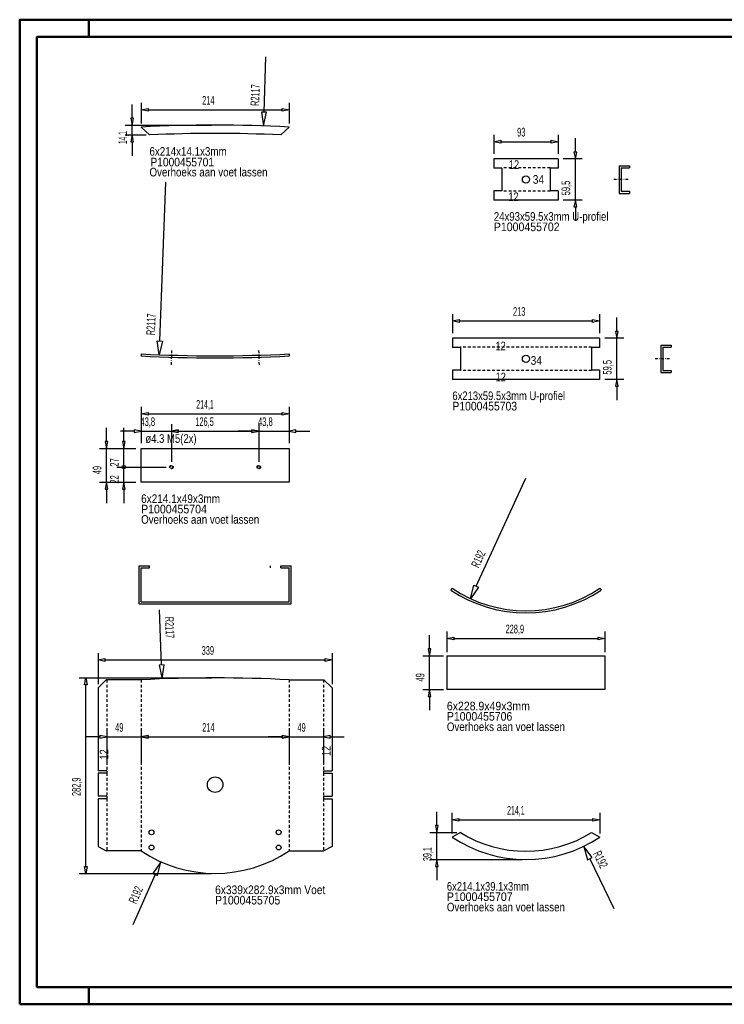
# Model space of a CAD drawing. Extents: x -11570 to -9530, y -2120 to -695.
# Tile 1 of 2: x -11570 to -10550, y -2120 to -695. Entities that reach past the tile are written whole.
import ezdxf
from ezdxf.enums import TextEntityAlignment as Align

# ---------------------------------------------------------------- set-up
doc = ezdxf.new("R2010")
doc.units = 0
doc.header["$MEASUREMENT"] = 0
doc.linetypes.add('DASHDOT', pattern=[8.5, 4, -2, 0.5, -2])
doc.linetypes.add('HIDDEN', pattern=[7, 4, -3])
doc.layers.get('0').update_dxf_attribs({"linetype": 'CONTINUOUS'})
for name, color, linetype in [('DIM49', 4, 'CONTINUOUS'), ('LE_GREEN', 3, 'CONTINUOUS'), ('LE_HIDDEN', 7, 'CONTINUOUS'), ('LE_MIDDLE', 7, 'CONTINUOUS'), ('TXT_ALL', 7, 'CONTINUOUS'), ('TXT_DIM49', 2, 'CONTINUOUS')]:
    doc.layers.add(name, color=color, linetype=linetype)
doc.layers.add('LE_ALL', color=7, linetype='CONTINUOUS', lineweight=50)

# ---------------------------------------------------------------- blocks, each defined once
blk = doc.blocks.new('_D18', base_point=(-11365.3, -1913.9))
at = {"layer": 'DIM49', "color": 1}
for p, q in [((-11365.3, -1913.9), (-11376.9, -1930.6)), ((-11370.1, -1933.6), (-11365.3, -1913.9)), ((-11373.5, -1932.1), (-11406.2, -2005.1)), ((-11376.9, -1930.6), (-11370.1, -1933.6))]:
    blk.add_line(p, q, dxfattribs=at)
at = {"layer": 'TXT_DIM49', "width": 0.574}
blk.add_text('R192', height=12.5, rotation=65.8912, dxfattribs=at).set_placement((-11396.1, -1964.3), align=Align.CENTER)
blk = doc.blocks.new('_D19', base_point=(-11456.4, -1661.9))
at = {"layer": 'DIM49', "color": 1}
for p, q in [((-11456.4, -1611.7), (-11456.4, -1656.9)), ((-11456.4, -1621.7), (-11446.4, -1619.7)), ((-11446.4, -1623.7), (-11456.4, -1621.7)), ((-11446.4, -1619.7), (-11446.4, -1623.7)), ((-11446.4, -1621.7), (-11127.4, -1621.7)), ((-11127.4, -1623.7), (-11127.4, -1619.7)), ((-11127.4, -1619.7), (-11117.4, -1621.7)), ((-11117.4, -1621.7), (-11127.4, -1623.7)), ((-11117.4, -1611.7), (-11117.4, -1656.9))]:
    blk.add_line(p, q, dxfattribs=at)
at = {"layer": 'TXT_DIM49', "width": 0.596}
blk.add_text('339', height=12.5, rotation=360, dxfattribs=at).set_placement((-11297.4, -1614.2), align=Align.CENTER)
blk = doc.blocks.new('_D20', base_point=(-11286.9, -1930.6))
at = {"layer": 'DIM49', "color": 1}
for p, q in [((-11483.9, -1647.7), (-11291.9, -1647.7)), ((-11475.9, -1657.7), (-11473.9, -1647.7)), ((-11473.9, -1647.7), (-11471.9, -1657.7)), ((-11471.9, -1657.7), (-11475.9, -1657.7)), ((-11473.9, -1920.6), (-11473.9, -1657.7)), ((-11473.9, -1930.6), (-11475.9, -1920.6)), ((-11475.9, -1920.6), (-11471.9, -1920.6)), ((-11471.9, -1920.6), (-11473.9, -1930.6)), ((-11483.9, -1930.6), (-11291.9, -1930.6))]:
    blk.add_line(p, q, dxfattribs=at)
at = {"layer": 'TXT_DIM49', "width": 0.535}
blk.add_text('282,9', height=12.5, rotation=90, dxfattribs=at).set_placement((-11481.4, -1805.2), align=Align.CENTER)
blk = doc.blocks.new('_D21', base_point=(-11443.7, -1774.2))
at = {"layer": 'DIM49', "color": 1}
for p, q in [((-11443.7, -1723.1), (-11443.7, -1769.2)), ((-11393.9, -1723.1), (-11393.9, -1769.2)), ((-11453.7, -1733.1), (-11473.7, -1733.1)), ((-11443.7, -1733.1), (-11453.7, -1731.1)), ((-11453.7, -1731.1), (-11453.7, -1735.1)), ((-11453.7, -1735.1), (-11443.7, -1733.1)), ((-11443.7, -1733.1), (-11393.9, -1733.1)), ((-11383.9, -1731.1), (-11393.9, -1733.1)), ((-11393.9, -1733.1), (-11383.9, -1735.1)), ((-11383.9, -1735.1), (-11383.9, -1731.1)), ((-11383.9, -1733.1), (-11363.9, -1733.1))]:
    blk.add_line(p, q, dxfattribs=at)
at = {"layer": 'TXT_DIM49', "width": 0.596}
blk.add_text('49', height=12.5, dxfattribs=at).set_placement((-11425.6, -1725.6), align=Align.CENTER)
blk = doc.blocks.new('_D22', base_point=(-11393.9, -1774.2))
at = {"layer": 'DIM49', "color": 1}
for p, q in [((-11393.9, -1723.1), (-11393.9, -1769.2)), ((-11179.9, -1723.1), (-11179.9, -1769.2)), ((-11393.9, -1733.1), (-11383.9, -1731.1)), ((-11383.9, -1735.1), (-11393.9, -1733.1)), ((-11383.9, -1731.1), (-11383.9, -1735.1)), ((-11383.9, -1733.1), (-11189.9, -1733.1)), ((-11189.9, -1735.1), (-11189.9, -1731.1)), ((-11189.9, -1731.1), (-11179.9, -1733.1)), ((-11179.9, -1733.1), (-11189.9, -1735.1))]:
    blk.add_line(p, q, dxfattribs=at)
at = {"layer": 'TXT_DIM49', "width": 0.557}
blk.add_text('214', height=12.5, dxfattribs=at).set_placement((-11296.7, -1725.6), align=Align.CENTER)
blk = doc.blocks.new('_D23', base_point=(-11179.9, -1774.2))
at = {"layer": 'DIM49', "color": 1}
for p, q in [((-11179.9, -1723.1), (-11179.9, -1769.2)), ((-11130.2, -1723.1), (-11130.2, -1769.2)), ((-11189.9, -1733.1), (-11209.9, -1733.1)), ((-11179.9, -1733.1), (-11189.9, -1731.1)), ((-11189.9, -1731.1), (-11189.9, -1735.1)), ((-11189.9, -1735.1), (-11179.9, -1733.1)), ((-11179.9, -1733.1), (-11130.2, -1733.1)), ((-11120.2, -1731.1), (-11130.2, -1733.1)), ((-11130.2, -1733.1), (-11120.2, -1735.1)), ((-11120.2, -1735.1), (-11120.2, -1731.1)), ((-11120.2, -1733.1), (-11100.2, -1733.1))]:
    blk.add_line(p, q, dxfattribs=at)
at = {"layer": 'TXT_DIM49', "width": 0.596}
blk.add_text('49', height=12.5, rotation=0, dxfattribs=at).set_placement((-11161.8, -1725.6), align=Align.CENTER)
blk = doc.blocks.new('_D24', base_point=(-11363.6, -1649.1))
at = {"layer": 'DIM49', "color": 1}
for p, q in [((-11364.4, -1629.2), (-11367.3, -1549.2)), ((-11360.6, -1629), (-11368.1, -1629.3)), ((-11368.1, -1629.3), (-11363.6, -1649.1)), ((-11363.6, -1649.1), (-11360.6, -1629))]:
    blk.add_line(p, q, dxfattribs=at)
at = {"layer": 'TXT_DIM49', "width": 0.555}
blk.add_text('R2117', height=12.5, rotation=272.0771, dxfattribs=at).set_placement((-11358.8, -1575), align=Align.CENTER)
blk = doc.blocks.new('_D25', base_point=(-10730.4, -1215.6))
at = {"layer": 'DIM49', "color": 1}
for p, q in [((-10705.4, -1146.1), (-10705.4, -1126.1)), ((-10703.4, -1146.1), (-10707.4, -1146.1)), ((-10707.4, -1146.1), (-10705.4, -1156.1)), ((-10705.4, -1156.1), (-10703.4, -1146.1)), ((-10695.4, -1156.1), (-10722.9, -1156.1)), ((-10705.4, -1215.6), (-10705.4, -1156.1)), ((-10695.4, -1215.6), (-10722.9, -1215.6)), ((-10705.4, -1215.6), (-10707.4, -1225.6)), ((-10703.4, -1225.6), (-10705.4, -1215.6)), ((-10707.4, -1225.6), (-10703.4, -1225.6)), ((-10705.4, -1225.6), (-10705.4, -1245.6))]:
    blk.add_line(p, q, dxfattribs=at)
at = {"layer": 'TXT_DIM49', "width": 0.52}
blk.add_text('59,5', height=12.5, rotation=90, dxfattribs=at).set_placement((-10712.9, -1198.2), align=Align.CENTER)
blk = doc.blocks.new('_D26', base_point=(-10943.4, -1156.1))
at = {"layer": 'DIM49', "color": 1}
for p, q in [((-10943.4, -1121.1), (-10943.4, -1148.6)), ((-10730.4, -1121.1), (-10730.4, -1148.6)), ((-10943.4, -1131.1), (-10933.4, -1129.1)), ((-10933.4, -1133.1), (-10943.4, -1131.1)), ((-10933.4, -1129.1), (-10933.4, -1133.1)), ((-10933.4, -1131.1), (-10740.4, -1131.1)), ((-10740.4, -1133.1), (-10740.4, -1129.1)), ((-10740.4, -1129.1), (-10730.4, -1131.1)), ((-10730.4, -1131.1), (-10740.4, -1133.1))]:
    blk.add_line(p, q, dxfattribs=at)
at = {"layer": 'TXT_DIM49', "width": 0.557}
blk.add_text('213', height=12.5, rotation=360, dxfattribs=at).set_placement((-10846.7, -1123.6), align=Align.CENTER)
blk = doc.blocks.new('_D27', base_point=(-11223.7, -1342.6))
at = {"layer": 'DIM49', "color": 1}
for p, q in [((-11223.7, -1280.6), (-11223.7, -1335.1)), ((-11179.9, -1280.6), (-11179.9, -1308.1)), ((-11233.7, -1290.6), (-11253.7, -1290.6)), ((-11223.7, -1290.6), (-11233.7, -1288.6)), ((-11233.7, -1288.6), (-11233.7, -1292.6)), ((-11233.7, -1292.6), (-11223.7, -1290.6)), ((-11223.7, -1290.6), (-11179.9, -1290.6)), ((-11169.9, -1288.6), (-11179.9, -1290.6)), ((-11179.9, -1290.6), (-11169.9, -1292.6)), ((-11169.9, -1292.6), (-11169.9, -1288.6)), ((-11169.9, -1290.6), (-11149.9, -1290.6))]:
    blk.add_line(p, q, dxfattribs=at)
at = {"layer": 'TXT_DIM49', "width": 0.52}
blk.add_text('43,8', height=12.5, rotation=0, dxfattribs=at).set_placement((-11214.1, -1283.1), align=Align.CENTER)
blk = doc.blocks.new('_D28', base_point=(-11350.2, -1342.6))
at = {"layer": 'DIM49', "color": 1}
for p, q in [((-11350.2, -1280.6), (-11350.2, -1335.1)), ((-11223.7, -1280.6), (-11223.7, -1335.1)), ((-11350.2, -1290.6), (-11340.2, -1288.6)), ((-11340.2, -1292.6), (-11350.2, -1290.6)), ((-11340.2, -1288.6), (-11340.2, -1292.6)), ((-11340.2, -1290.6), (-11233.7, -1290.6)), ((-11233.7, -1292.6), (-11233.7, -1288.6)), ((-11233.7, -1288.6), (-11223.7, -1290.6)), ((-11223.7, -1290.6), (-11233.7, -1292.6))]:
    blk.add_line(p, q, dxfattribs=at)
at = {"layer": 'TXT_DIM49', "width": 0.512}
blk.add_text('126,5', height=12.5, rotation=360, dxfattribs=at).set_placement((-11302.2, -1283.1), align=Align.CENTER)
blk = doc.blocks.new('_D29', base_point=(-11394, -1315.6))
at = {"layer": 'DIM49', "color": 1}
for p, q in [((-11394, -1280.6), (-11394, -1308.1)), ((-11350.2, -1280.6), (-11350.2, -1335.1)), ((-11404, -1290.6), (-11424, -1290.6)), ((-11394, -1290.6), (-11404, -1288.6)), ((-11404, -1288.6), (-11404, -1292.6)), ((-11404, -1292.6), (-11394, -1290.6)), ((-11394, -1290.6), (-11350.2, -1290.6)), ((-11340.2, -1288.6), (-11350.2, -1290.6)), ((-11350.2, -1290.6), (-11340.2, -1292.6)), ((-11340.2, -1292.6), (-11340.2, -1288.6)), ((-11340.2, -1290.6), (-11320.2, -1290.6))]:
    blk.add_line(p, q, dxfattribs=at)
at = {"layer": 'TXT_DIM49', "width": 0.52}
blk.add_text('43,8', height=12.5, rotation=360, dxfattribs=at).set_placement((-11384.4, -1283.1), align=Align.CENTER)
blk = doc.blocks.new('_D30', base_point=(-11394, -1315.6))
at = {"layer": 'DIM49', "color": 1}
for p, q in [((-11394, -1255.6), (-11394, -1308.1)), ((-11394, -1265.6), (-11384, -1263.6)), ((-11384, -1267.6), (-11394, -1265.6)), ((-11384, -1263.6), (-11384, -1267.6)), ((-11384, -1265.6), (-11189.9, -1265.6)), ((-11189.9, -1267.6), (-11189.9, -1263.6)), ((-11189.9, -1263.6), (-11179.9, -1265.6)), ((-11179.9, -1265.6), (-11189.9, -1267.6)), ((-11179.9, -1255.6), (-11179.9, -1308.1))]:
    blk.add_line(p, q, dxfattribs=at)
at = {"layer": 'TXT_DIM49', "width": 0.488}
blk.add_text('214,1', height=12.5, rotation=360, dxfattribs=at).set_placement((-11301.5, -1258.1), align=Align.CENTER)
blk = doc.blocks.new('_D31', base_point=(-11394, -1315.6))
at = {"layer": 'DIM49', "color": 1}
for p, q in [((-11419, -1305.6), (-11419, -1285.6)), ((-11417, -1305.6), (-11421, -1305.6)), ((-11421, -1305.6), (-11419, -1315.6)), ((-11419, -1315.6), (-11417, -1305.6)), ((-11429, -1315.6), (-11401.5, -1315.6)), ((-11419, -1342.6), (-11419, -1315.6)), ((-11429, -1342.6), (-11357.7, -1342.6))]:
    blk.add_line(p, q, dxfattribs=at)
blk.add_circle((-11419, -1342.6), 2.5, dxfattribs=at)
at = {"layer": 'TXT_DIM49', "width": 0.596}
blk.add_text('27', height=12.5, rotation=90, dxfattribs=at).set_placement((-11426.5, -1335.9), align=Align.CENTER)
blk = doc.blocks.new('_D32', base_point=(-11394, -1364.6))
at = {"layer": 'DIM49', "color": 1}
for p, q in [((-11429, -1342.6), (-11357.7, -1342.6)), ((-11419, -1364.6), (-11419, -1342.6)), ((-11429, -1364.6), (-11401.5, -1364.6)), ((-11419, -1364.6), (-11421, -1374.6)), ((-11417, -1374.6), (-11419, -1364.6)), ((-11421, -1374.6), (-11417, -1374.6)), ((-11419, -1374.6), (-11419, -1394.6))]:
    blk.add_line(p, q, dxfattribs=at)
at = {"layer": 'TXT_DIM49', "width": 0.596}
blk.add_text('22', height=12.5, rotation=90, dxfattribs=at).set_placement((-11426.5, -1360.4), align=Align.CENTER)
blk = doc.blocks.new('_D33', base_point=(-11394, -1364.6))
at = {"layer": 'DIM49', "color": 1}
for p, q in [((-11444, -1305.6), (-11444, -1285.6)), ((-11442, -1305.6), (-11446, -1305.6)), ((-11446, -1305.6), (-11444, -1315.6)), ((-11444, -1315.6), (-11442, -1305.6)), ((-11454, -1315.6), (-11401.5, -1315.6)), ((-11444, -1364.6), (-11444, -1315.6)), ((-11454, -1364.6), (-11401.5, -1364.6)), ((-11444, -1364.6), (-11446, -1374.6)), ((-11442, -1374.6), (-11444, -1364.6)), ((-11446, -1374.6), (-11442, -1374.6)), ((-11444, -1374.6), (-11444, -1394.6))]:
    blk.add_line(p, q, dxfattribs=at)
at = {"layer": 'TXT_DIM49', "width": 0.596}
blk.add_text('49', height=12.5, rotation=90, dxfattribs=at).set_placement((-11451.5, -1346.9), align=Align.CENTER)
blk = doc.blocks.new('_D34', base_point=(-11367.7, -1180))
at = {"layer": 'DIM49', "color": 1}
for p, q in [((-11366.9, -1160), (-11358.1, -930.2)), ((-11367.7, -1180), (-11370.7, -1159.8)), ((-11370.7, -1159.8), (-11363.2, -1160.1)), ((-11363.2, -1160.1), (-11367.7, -1180))]:
    blk.add_line(p, q, dxfattribs=at)
at = {"layer": 'TXT_DIM49', "width": 0.555}
blk.add_text('R2117', height=12.5, rotation=87.8139, dxfattribs=at).set_placement((-11373.5, -1136.2), align=Align.CENTER)
blk = doc.blocks.new('_D35', base_point=(-11393.9, -850.5))
at = {"layer": 'DIM49', "color": 1}
for p, q in [((-11393.9, -815.5), (-11393.9, -845.5)), ((-11393.9, -825.5), (-11383.9, -823.5)), ((-11383.9, -827.5), (-11393.9, -825.5)), ((-11383.9, -823.5), (-11383.9, -827.5)), ((-11383.9, -825.5), (-11189.9, -825.5)), ((-11189.9, -827.5), (-11189.9, -823.5)), ((-11189.9, -823.5), (-11179.9, -825.5)), ((-11179.9, -825.5), (-11189.9, -827.5)), ((-11179.9, -815.5), (-11179.9, -845.5))]:
    blk.add_line(p, q, dxfattribs=at)
at = {"layer": 'TXT_DIM49', "width": 0.557}
blk.add_text('214', height=12.5, rotation=0, dxfattribs=at).set_placement((-11296.7, -818), align=Align.CENTER)
blk = doc.blocks.new('_D36', base_point=(-11381.9, -861.9))
at = {"layer": 'DIM49', "color": 1}
for p, q in [((-11406.9, -837.7), (-11406.9, -817.7)), ((-11404.9, -837.7), (-11408.9, -837.7)), ((-11408.9, -837.7), (-11406.9, -847.7)), ((-11406.9, -847.7), (-11404.9, -837.7)), ((-11416.9, -847.7), (-11291.9, -847.7)), ((-11406.9, -861.9), (-11406.9, -847.7)), ((-11416.9, -861.9), (-11386.9, -861.9)), ((-11406.9, -861.9), (-11408.9, -871.9)), ((-11404.9, -871.9), (-11406.9, -861.9)), ((-11408.9, -871.9), (-11404.9, -871.9)), ((-11406.9, -871.9), (-11406.9, -891.9))]:
    blk.add_line(p, q, dxfattribs=at)
at = {"layer": 'TXT_DIM49', "width": 0.461}
blk.add_text('14,1', height=12.5, rotation=90, dxfattribs=at).set_placement((-11414.4, -865.7), align=Align.CENTER)
blk = doc.blocks.new('_D37', base_point=(-11286.9, -2964.7))
at = {"layer": 'DIM49', "color": 1}
for p, q in [((-11216, -828.9), (-11213.4, -749)), ((-11212.3, -829), (-11219.8, -828.8)), ((-11219.8, -828.8), (-11216.7, -848.9)), ((-11216.7, -848.9), (-11212.3, -829))]:
    blk.add_line(p, q, dxfattribs=at)
at = {"layer": 'TXT_DIM49', "width": 0.555}
blk.add_text('R2117', height=12.5, rotation=88.0994, dxfattribs=at).set_placement((-11222.7, -804.4), align=Align.CENTER)
blk = doc.blocks.new('_D38', base_point=(-10790.4, -956.1))
at = {"layer": 'DIM49', "color": 1}
for p, q in [((-10765.4, -886.6), (-10765.4, -866.6)), ((-10755.4, -896.6), (-10782.9, -896.6)), ((-10763.4, -886.6), (-10767.4, -886.6)), ((-10767.4, -886.6), (-10765.4, -896.6)), ((-10765.4, -896.6), (-10763.4, -886.6)), ((-10765.4, -956.1), (-10765.4, -896.6)), ((-10755.4, -956.1), (-10782.9, -956.1)), ((-10765.4, -956.1), (-10767.4, -966.1)), ((-10767.4, -966.1), (-10763.4, -966.1)), ((-10763.4, -966.1), (-10765.4, -956.1)), ((-10765.4, -966.1), (-10765.4, -986.1))]:
    blk.add_line(p, q, dxfattribs=at)
at = {"layer": 'TXT_DIM49', "width": 0.52}
blk.add_text('59,5', height=12.5, rotation=90, dxfattribs=at).set_placement((-10772.9, -938.7), align=Align.CENTER)
blk = doc.blocks.new('_D39', base_point=(-10883.4, -896.6))
at = {"layer": 'DIM49', "color": 1}
for p, q in [((-10883.4, -861.6), (-10883.4, -889.1)), ((-10790.4, -861.6), (-10790.4, -889.1)), ((-10883.4, -871.6), (-10873.4, -869.6)), ((-10873.4, -873.6), (-10883.4, -871.6)), ((-10873.4, -869.6), (-10873.4, -873.6)), ((-10873.4, -871.6), (-10800.4, -871.6)), ((-10800.4, -873.6), (-10800.4, -869.6)), ((-10800.4, -869.6), (-10790.4, -871.6)), ((-10790.4, -871.6), (-10800.4, -873.6))]:
    blk.add_line(p, q, dxfattribs=at)
at = {"layer": 'TXT_DIM49', "width": 0.596}
blk.add_text('93', height=12.5, rotation=360, dxfattribs=at).set_placement((-10843.7, -864.1), align=Align.CENTER)
blk = doc.blocks.new('_D40', base_point=(-10951.4, -1615.6))
at = {"layer": 'DIM49', "color": 1}
for p, q in [((-10951.4, -1580.6), (-10951.4, -1610.6)), ((-10722.5, -1580.6), (-10722.5, -1610.6)), ((-10951.4, -1590.6), (-10941.4, -1588.6)), ((-10941.4, -1592.6), (-10951.4, -1590.6)), ((-10941.4, -1588.6), (-10941.4, -1592.6)), ((-10941.4, -1590.6), (-10732.5, -1590.6)), ((-10732.5, -1592.6), (-10732.5, -1588.6)), ((-10732.5, -1588.6), (-10722.5, -1590.6)), ((-10722.5, -1590.6), (-10732.5, -1592.6))]:
    blk.add_line(p, q, dxfattribs=at)
at = {"layer": 'TXT_DIM49', "width": 0.535}
blk.add_text('228,9', height=12.5, rotation=360, dxfattribs=at).set_placement((-10853, -1583.1), align=Align.CENTER)
blk = doc.blocks.new('_D41', base_point=(-10951.4, -1664.6))
at = {"layer": 'DIM49', "color": 1}
for p, q in [((-10976.4, -1605.6), (-10976.4, -1585.6)), ((-10974.4, -1605.6), (-10978.4, -1605.6)), ((-10978.4, -1605.6), (-10976.4, -1615.6)), ((-10976.4, -1615.6), (-10974.4, -1605.6)), ((-10986.4, -1615.6), (-10956.4, -1615.6)), ((-10976.4, -1664.6), (-10976.4, -1615.6)), ((-10986.4, -1664.6), (-10956.4, -1664.6)), ((-10976.4, -1664.6), (-10978.4, -1674.6)), ((-10974.4, -1674.6), (-10976.4, -1664.6)), ((-10978.4, -1674.6), (-10974.4, -1674.6)), ((-10976.4, -1674.6), (-10976.4, -1694.6))]:
    blk.add_line(p, q, dxfattribs=at)
at = {"layer": 'TXT_DIM49', "width": 0.596}
blk.add_text('49', height=12.5, rotation=90, dxfattribs=at).set_placement((-10983.9, -1646.9), align=Align.CENTER)
blk = doc.blocks.new('_D42', base_point=(-10917.2, -1533))
at = {"layer": 'DIM49', "color": 1}
for p, q in [((-10908.8, -1514.9), (-10836.9, -1358.6)), ((-10917.2, -1533), (-10912.2, -1513.3)), ((-10905.4, -1516.4), (-10917.2, -1533)), ((-10912.2, -1513.3), (-10905.4, -1516.4))]:
    blk.add_line(p, q, dxfattribs=at)
at = {"layer": 'TXT_DIM49', "width": 0.574}
blk.add_text('R192', height=12.5, rotation=65.2868, dxfattribs=at).set_placement((-10900.2, -1478.1), align=Align.CENTER)
blk = doc.blocks.new('_D43', base_point=(-10944, -1878))
at = {"layer": 'DIM49', "color": 1}
for p, q in [((-10944, -1843), (-10944, -1873)), ((-10944, -1853), (-10934, -1851)), ((-10934, -1851), (-10934, -1855)), ((-10739.9, -1855), (-10739.9, -1851)), ((-10739.9, -1851), (-10729.9, -1853)), ((-10729.9, -1843), (-10729.9, -1873)), ((-10934, -1855), (-10944, -1853)), ((-10934, -1853), (-10739.9, -1853)), ((-10729.9, -1853), (-10739.9, -1855))]:
    blk.add_line(p, q, dxfattribs=at)
at = {"layer": 'TXT_DIM49', "width": 0.488}
blk.add_text('214,1', height=12.5, rotation=360, dxfattribs=at).set_placement((-10851.5, -1845.5), align=Align.CENTER)
blk = doc.blocks.new('_D44', base_point=(-10931.9, -1871.5))
at = {"layer": 'DIM49', "color": 1}
for p, q in [((-10966, -1861.5), (-10966, -1841.5)), ((-10964, -1861.5), (-10968, -1861.5)), ((-10968, -1861.5), (-10966, -1871.5)), ((-10966, -1871.5), (-10964, -1861.5)), ((-10976, -1871.5), (-10936.9, -1871.5)), ((-10966, -1910.6), (-10966, -1871.5)), ((-10976, -1910.6), (-10841.9, -1910.6)), ((-10966, -1910.6), (-10968, -1920.6)), ((-10968, -1920.6), (-10964, -1920.6)), ((-10964, -1920.6), (-10966, -1910.6)), ((-10966, -1920.6), (-10966, -1940.6))]:
    blk.add_line(p, q, dxfattribs=at)
at = {"layer": 'TXT_DIM49', "width": 0.491}
blk.add_text('39,1', height=12.5, rotation=90, dxfattribs=at).set_placement((-10973.5, -1902.7), align=Align.CENTER)
blk = doc.blocks.new('_D45', base_point=(-10836.9, -1718.6))
at = {"layer": 'DIM49', "color": 1}
for p, q in [((-10753.3, -1891.5), (-10748, -1911.1)), ((-10741.3, -1907.8), (-10753.3, -1891.5)), ((-10748, -1911.1), (-10741.3, -1907.8)), ((-10744.6, -1909.5), (-10709.8, -1981.5))]:
    blk.add_line(p, q, dxfattribs=at)
at = {"layer": 'TXT_DIM49', "width": 0.574}
blk.add_text('R192', height=12.5, rotation=295.8047, dxfattribs=at).set_placement((-10734.5, -1913.2), align=Align.CENTER)

msp = doc.modelspace()

# ---------------------------------------------------------------- linework, layer by layer
for p, q in [((-10701.9, -906.4), (-10701.9, -946.4)), ((-10701.9, -906.4), (-10686.9, -906.4)), ((-10698.9, -909.4), (-10698.9, -943.4)), ((-10698.9, -909.4), (-10686.9, -909.4)), ((-10686.9, -906.4), (-10686.9, -909.4)), ((-10701.9, -946.4), (-10686.9, -946.4)), ((-10698.9, -943.4), (-10686.9, -943.4)), ((-10686.9, -943.4), (-10686.9, -946.4)), ((-10641.9, -1165.9), (-10641.9, -1205.9)), ((-10641.9, -1165.9), (-10626.9, -1165.9)), ((-10626.9, -1165.9), (-10626.9, -1168.9)), ((-11393.9, -1178.8), (-11394.1, -1181.8)), ((-11179.9, -1178.8), (-11179.8, -1181.8)), ((-10638.9, -1168.9), (-10638.9, -1202.9)), ((-10638.9, -1168.9), (-10626.9, -1168.9)), ((-10641.9, -1205.9), (-10626.9, -1205.9)), ((-10638.9, -1202.9), (-10626.9, -1202.9)), ((-10626.9, -1202.9), (-10626.9, -1205.9)), ((-11396.9, -1485.5), (-11381.9, -1485.5)), ((-11396.9, -1540.5), (-11396.9, -1485.5)), ((-11393.9, -1537.5), (-11393.9, -1488.5)), ((-11393.9, -1488.5), (-11381.9, -1488.5)), ((-11381.9, -1488.5), (-11381.9, -1485.5)), ((-11206.9, -1488.5), (-11206.9, -1485.5)), ((-11191.9, -1485.5), (-11176.9, -1485.5)), ((-11191.9, -1488.5), (-11191.9, -1485.5)), ((-11191.9, -1488.5), (-11191.9, -1485.5)), ((-11191.9, -1488.5), (-11179.9, -1488.5)), ((-11179.9, -1537.5), (-11179.9, -1488.5)), ((-11176.9, -1540.5), (-11176.9, -1485.5)), ((-10729.9, -1518), (-10728.2, -1520.5)), ((-11393.9, -1537.5), (-11179.9, -1537.5)), ((-11396.9, -1540.5), (-11176.9, -1540.5))]:
    msp.add_line(p, q)
for centre, radius, start, end in [((-11286.9, 935.5), 2120, -92.8972, -87.1029), ((-11286.9, 935.5), 2117, -92.8972, -87.1029), ((-10836.9, -1358.6), 195, -123.8865, -56.1134), ((-10836.9, -1358.6), 192, -123.8865, -56.1134)]:
    msp.add_arc(centre, radius, start, end)
at = {"layer": 'LE_ALL', "color": 1}
for p, q in [((-11469.8, -720.1), (-11469.8, -695.1)), ((-11469.8, -2095.1), (-11469.8, -2120.1))]:
    msp.add_line(p, q, dxfattribs=at)
at = {"layer": 'LE_ALL', "color": 10}
for points in [[(-11569.8, -2120.1), (-9529.8, -2120.1), (-9529.8, -695.1), (-11569.8, -695.1), (-11569.8, -2120.1)], [(-11544.8, -2095.1), (-9554.8, -2095.1), (-9554.8, -720.1), (-11544.8, -720.1), (-11544.8, -2095.1)]]:
    msp.add_lwpolyline(points, dxfattribs=at)
at = {"layer": 'LE_GREEN'}
for p, q in [((-11381.9, -861.9), (-11393.9, -850.5)), ((-11191.9, -861.9), (-11179.9, -850.5)), ((-10790.4, -896.6), (-10883.4, -896.6)), ((-10883.4, -896.6), (-10883.4, -910.1)), ((-10790.4, -896.6), (-10790.4, -910.1)), ((-10871.9, -910.1), (-10883.4, -910.1)), ((-10871.9, -910.1), (-10871.9, -942.6)), ((-10801.9, -910.1), (-10801.9, -942.6)), ((-10790.4, -910.1), (-10801.9, -910.1)), ((-10871.9, -942.6), (-10883.4, -942.6)), ((-10883.4, -942.6), (-10883.4, -956.1)), ((-10790.4, -942.6), (-10801.9, -942.6)), ((-10790.4, -942.6), (-10790.4, -956.1)), ((-10790.4, -956.1), (-10883.4, -956.1)), ((-10730.4, -1156.1), (-10943.4, -1156.1)), ((-10943.4, -1156.1), (-10943.4, -1169.6)), ((-10730.4, -1156.1), (-10730.4, -1169.6)), ((-10931.9, -1169.6), (-10943.4, -1169.6)), ((-10931.9, -1169.6), (-10931.9, -1202.1)), ((-10741.9, -1169.6), (-10741.9, -1202.1)), ((-10730.4, -1169.6), (-10741.9, -1169.6)), ((-10931.9, -1202.1), (-10943.4, -1202.1)), ((-10943.4, -1202.1), (-10943.4, -1215.6)), ((-10730.4, -1202.1), (-10741.9, -1202.1)), ((-10730.4, -1202.1), (-10730.4, -1215.6)), ((-10730.4, -1215.6), (-10943.4, -1215.6)), ((-10944, -1518), (-10945.6, -1520.5)), ((-10951.4, -1615.6), (-10951.4, -1664.6)), ((-10951.4, -1615.6), (-10722.5, -1615.6)), ((-10722.5, -1615.6), (-10722.5, -1664.6)), ((-11456.4, -1661.9), (-11444.4, -1650.5)), ((-11393.9, -1650.5), (-11444.4, -1650.5)), ((-11179.9, -1650.5), (-11129.4, -1650.5)), ((-11117.4, -1661.9), (-11129.4, -1650.5)), ((-11456.4, -1661.9), (-11456.4, -1782)), ((-11117.4, -1661.9), (-11117.4, -1782)), ((-10722.5, -1664.6), (-10951.4, -1664.6)), ((-11443.7, -1782), (-11456.4, -1782)), ((-11456.4, -1785.5), (-11456.4, -1819)), ((-11443.7, -1785.5), (-11456.4, -1785.5)), ((-11443.7, -1782), (-11443.7, -1785.5)), ((-11130.2, -1782), (-11117.4, -1782)), ((-11117.4, -1785.5), (-11117.4, -1819)), ((-11443.7, -1819), (-11456.4, -1819)), ((-11456.4, -1822.5), (-11456.4, -1891.5)), ((-11443.7, -1822.5), (-11456.4, -1822.5)), ((-11443.7, -1819), (-11443.7, -1822.5)), ((-11130.2, -1819), (-11117.4, -1819)), ((-11117.4, -1822.5), (-11117.4, -1891.5)), ((-10931.9, -1871.5), (-10943.9, -1878)), ((-11456.4, -1891.5), (-11444.4, -1898)), ((-11117.4, -1891.5), (-11129.4, -1898)), ((-11394, -1898), (-11444.4, -1898)), ((-11179.9, -1898), (-11129.4, -1898))]:
    msp.add_line(p, q, dxfattribs=at)
for points in [[(-11179.9, -1364.6), (-11394, -1364.6), (-11394, -1315.6), (-11179.9, -1315.6), (-11179.9, -1364.6)], [(-11130.2, -1782), (-11130.2, -1785.5), (-11117.4, -1785.5)], [(-11130.2, -1819), (-11130.2, -1822.5), (-11117.4, -1822.5)]]:
    msp.add_lwpolyline(points, dxfattribs=at)
msp.add_lwpolyline([(-10931.9, -1871.5, 0.285381), (-10741.9, -1871.5), (-10729.9, -1878)], format="xyb", dxfattribs=at)
for centre, radius in [((-10836.9, -926.4), 5.25), ((-10836.9, -1185.9), 5.25), ((-11350.2, -1342.6), 2.15), ((-11223.7, -1342.6), 2.15), ((-11286.9, -1802.2), 11.2), ((-11378.9, -1871.2), 3.5), ((-11194.9, -1871.2), 3.5), ((-11378.9, -1893.2), 3.5), ((-11194.9, -1893.2), 3.5)]:
    msp.add_circle(centre, radius, dxfattribs=at)
for centre, radius, start, end in [((-11286.9, -2964.7), 2117, 87.1026, 92.8974), ((-11286.9, -2964.7), 2105, 87.4133, 92.5867), ((-11286.9, -3764.7), 2117, 87.1029, 92.8971), ((-10836.9, -1718.6), 192, -123.8865, -56.1214), ((-11286.9, -1738.6), 192, -123.8865, -56.1134)]:
    msp.add_arc(centre, radius, start, end, dxfattribs=at)
at = {"layer": 'LE_HIDDEN', "color": 1, "linetype": 'HIDDEN'}
for p, q in [((-10801.9, -909.4), (-10871.9, -909.4)), ((-10801.9, -943.4), (-10871.9, -943.4)), ((-10741.9, -1168.9), (-10931.9, -1168.9)), ((-10741.9, -1202.9), (-10931.9, -1202.9)), ((-11443.7, -1650.5), (-11443.7, -1782)), ((-11393.9, -1650.5), (-11393.9, -1898)), ((-11179.9, -1650.5), (-11179.9, -1898)), ((-11443.7, -1785.5), (-11443.7, -1819)), ((-11130.2, -1785.5), (-11130.2, -1819)), ((-11443.7, -1822.5), (-11443.7, -1898)), ((-11130.2, -1822.5), (-11130.2, -1898))]:
    msp.add_line(p, q, dxfattribs=at)
msp.add_lwpolyline([(-11130.2, -1650.5), (-11130.2, -1782)], dxfattribs=at)
for centre in [(-11350.2, -1342.6), (-11223.7, -1342.6)]:
    msp.add_circle(centre, 2.5, dxfattribs=at)
at = {"layer": 'LE_MIDDLE', "color": 1, "linetype": 'DASHDOT'}
for p, q in [((-10688.9, -926.4), (-10711.9, -926.4)), ((-11349.9, -1173.6), (-11350.6, -1195.6)), ((-11223.9, -1173.6), (-11223.3, -1195.6)), ((-10628.9, -1185.9), (-10651.9, -1185.9))]:
    msp.add_line(p, q, dxfattribs=at)

# ---------------------------------------------------------------- block references
at = {"layer": 'DIM49'}
for name, p in [('_D37', (-11286.9, -2964.7)), ('_D35', (-11393.9, -850.5)), ('_D36', (-11381.9, -861.9)), ('_D39', (-10883.4, -896.6)), ('_D38', (-10790.4, -956.1)), ('_D34', (-11367.7, -1180)), ('_D26', (-10943.4, -1156.1)), ('_D25', (-10730.4, -1215.6)), ('_D30', (-11394, -1315.6)), ('_D29', (-11394, -1315.6)), ('_D28', (-11350.2, -1342.6)), ('_D27', (-11223.7, -1342.6)), ('_D33', (-11394, -1364.6)), ('_D31', (-11394, -1315.6)), ('_D32', (-11394, -1364.6)), ('_D42', (-10917.2, -1533)), ('_D24', (-11363.6, -1649.1)), ('_D40', (-10951.4, -1615.6)), ('_D41', (-10951.4, -1664.6)), ('_D19', (-11456.4, -1661.9)), ('_D20', (-11286.9, -1930.6)), ('_D21', (-11443.7, -1774.2)), ('_D22', (-11393.9, -1774.2)), ('_D23', (-11179.9, -1774.2)), ('_D43', (-10944, -1878)), ('_D44', (-10931.9, -1871.5)), ('_D45', (-10836.9, -1718.6)), ('_D18', (-11365.3, -1913.9))]:
    msp.add_blockref(name, p, dxfattribs=at)

# ---------------------------------------------------------------- texts
at = {"layer": 'TXT_ALL', "color": 4}
for s, width, p in [('6x214x14.1x3mm', 0.847, (-11381.9, -891.9)), ('P1000455701', 0.884, (-11380.5, -907.4)), ('Overhoeks aan voet lassen', 0.844, (-11381.9, -921.9)), ('12', 0.797, (-10861.6, -911)), ('34', 0.879, (-10827, -932.5)), ('12', 0.797, (-10862.3, -957.5)), ('24x93x59.5x3mm U-profiel', 0.831, (-10883.4, -986.1)), ('P1000455702', 0.914, (-10883.4, -1001.1)), ('12', 0.797, (-10881, -1173.5)), ('34', 0.879, (-10830.1, -1194.5)), ('12', 0.797, (-10880.8, -1218.4)), ('6x213x59.5x3mm U-profiel', 0.817, (-10943.4, -1245.6)), ('P1000455703', 0.899, (-10943.4, -1260.6)), ('ø4.3 M5(2x)', 0.822, (-11387.8, -1307.5)), ('6x214.1x49x3mm', 0.867, (-11394, -1394.6)), ('P1000455704', 0.914, (-11394, -1409.6)), ('Overhoeks aan voet lassen', 0.844, (-11394, -1424.6)), ('6x228.9x49x3mm', 0.911, (-10951.4, -1694.6)), ('P1000455706', 0.91, (-10951.4, -1709.6)), ('Overhoeks aan voet lassen', 0.844, (-10951.4, -1724.6)), ('6x339x282.9x3mm Voet', 0.885, (-11286.9, -1960.6)), ('6x214.1x39.1x3mm', 0.814, (-10951.4, -1955.6)), ('P1000455705', 0.906, (-11286.9, -1975.6)), ('P1000455707', 0.914, (-10951.4, -1970.6)), ('Overhoeks aan voet lassen', 0.844, (-10951.4, -1985.6))]:
    msp.add_text(s, height=12.5, dxfattribs=dict(at, width=width)).set_placement(p)
at = {"layer": 'TXT_ALL', "color": 4, "width": 0.797}
for p in [(-11441.4, -1765.8), (-11119.8, -1760.8)]:
    msp.add_text('12', height=12.5, rotation=90.0002, dxfattribs=at).set_placement(p)

doc.saveas('drawing.dxf')
